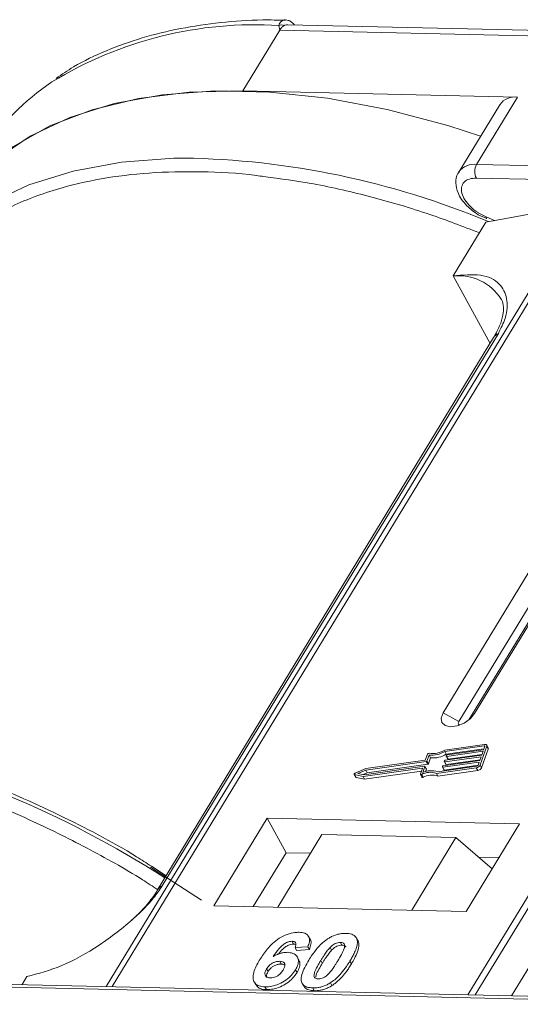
# Model space of a CAD drawing. Header units: millimetres. Extents: x 506 to 1981, y 649 to 1682.
# Tile 52 of 86: x 1337 to 1360, y 1578 to 1623. Entities that reach past the tile are written whole.
import ezdxf

# ---------------------------------------------------------------- set-up
doc = ezdxf.new("R2010")
doc.units = ezdxf.units.MM

msp = doc.modelspace()

# ---------------------------------------------------------------- linework, layer by layer
at = {"color": 7, "linetype": 'Continuous', "lineweight": 15}
for p, q in [((1349.313, 1622.768), (1349.276, 1622.986)), ((1385.748, 1622.19), (1349.678, 1623.018)), ((1347.632, 1620.006), (1349.313, 1622.768)), ((1349.313, 1622.768), (1384.921, 1621.951)), ((1360.151, 1619.719), (1347.632, 1620.006)), ((1358.284, 1616.65), (1360.151, 1619.719)), ((1359.337, 1619.373), (1357.47, 1616.304)), ((1393.892, 1615.833), (1358.284, 1616.65)), ((1358.27, 1616.028), (1393.877, 1615.211)), ((1363.084, 1614.832), (1341.403, 1579.202)), ((1341.673, 1579.196), (1363.369, 1614.853)), ((1358.706, 1614.026), (1363.084, 1614.832)), ((1379.586, 1614.481), (1357.889, 1578.824)), ((1358.222, 1578.816), (1379.902, 1614.446)), ((1358.349, 1614.362), (1358.744, 1614.185)), ((1358.718, 1614.267), (1358.355, 1614.454)), ((1358.706, 1614.026), (1357.212, 1611.571)), ((1359.096, 1614.098), (1358.718, 1614.267)), ((1357.212, 1611.571), (1358.895, 1608.496)), ((1343.96, 1583.786), (1359.273, 1608.952)), ((1359.059, 1608.766), (1343.746, 1583.6)), ((1362.356, 1600.873), (1356.754, 1591.666)), ((1358.19, 1591.633), (1363.793, 1600.84)), ((1363.076, 1600.483), (1357.474, 1591.276)), ((1357.934, 1591.349), (1363.486, 1600.473)), ((1357.474, 1591.276), (1356.754, 1591.666)), ((1358.19, 1591.633), (1358.001, 1591.407)), ((1358.646, 1590.232), (1356.83, 1589.974)), ((1358.621, 1590.161), (1356.833, 1589.908)), ((1358.44, 1589.294), (1358.746, 1590.145)), ((1358.603, 1589.991), (1358.654, 1590.132)), ((1358.647, 1590.113), (1358.621, 1590.161)), ((1358.813, 1590.074), (1358.744, 1590.2)), ((1358.746, 1590.145), (1358.815, 1590.019)), ((1356.044, 1589.787), (1355.945, 1589.512)), ((1356.116, 1589.746), (1356.018, 1589.472)), ((1356.087, 1589.346), (1356.185, 1589.62)), ((1356.185, 1589.62), (1356.116, 1589.746)), ((1358.488, 1589.671), (1356.828, 1589.436)), ((1356.902, 1589.781), (1356.833, 1589.908)), ((1356.854, 1589.507), (1358.514, 1589.742)), ((1356.901, 1589.698), (1356.914, 1589.734)), ((1356.901, 1589.689), (1356.97, 1589.563)), ((1356.902, 1589.781), (1358.615, 1590.025)), ((1358.578, 1589.92), (1356.917, 1589.684)), ((1356.986, 1589.558), (1356.917, 1589.684)), ((1356.943, 1589.755), (1358.603, 1589.991)), ((1356.986, 1589.558), (1358.526, 1589.776)), ((1358.425, 1589.494), (1358.488, 1589.671)), ((1358.509, 1589.168), (1358.815, 1590.019)), ((1358.514, 1589.742), (1358.578, 1589.92)), ((1353.153, 1588.846), (1355.912, 1589.238)), ((1355.989, 1589.451), (1353.229, 1589.059)), ((1355.945, 1589.512), (1353.236, 1589.128)), ((1353.298, 1588.933), (1356.058, 1589.325)), ((1355.929, 1589.224), (1355.83, 1588.95)), ((1355.998, 1589.107), (1355.929, 1589.233)), ((1355.998, 1589.098), (1355.929, 1589.224)), ((1356.058, 1589.325), (1355.989, 1589.451)), ((1356.087, 1589.346), (1356.018, 1589.472)), ((1356.448, 1588.91), (1358.264, 1589.168)), ((1356.502, 1588.985), (1358.29, 1589.239)), ((1356.722, 1589.202), (1356.735, 1589.237)), ((1356.723, 1589.193), (1356.792, 1589.067)), ((1358.399, 1589.423), (1356.739, 1589.187)), ((1356.808, 1589.061), (1356.739, 1589.187)), ((1356.764, 1589.258), (1358.425, 1589.494)), ((1356.808, 1589.061), (1358.348, 1589.28)), ((1356.812, 1589.45), (1356.824, 1589.486)), ((1356.812, 1589.441), (1356.881, 1589.315)), ((1356.897, 1589.31), (1356.828, 1589.436)), ((1356.897, 1589.31), (1358.437, 1589.528)), ((1358.264, 1589.168), (1358.333, 1589.042)), ((1358.348, 1589.281), (1358.399, 1589.423)), ((1358.509, 1589.168), (1358.44, 1589.294)), ((1352.705, 1588.866), (1352.774, 1588.739)), ((1352.721, 1588.855), (1353.109, 1588.773)), ((1352.79, 1588.729), (1352.721, 1588.855)), ((1353.236, 1589.128), (1352.744, 1588.92)), ((1352.79, 1588.729), (1353.178, 1588.647)), ((1353.229, 1589.059), (1352.868, 1588.907)), ((1352.868, 1588.907), (1353.153, 1588.846)), ((1353.109, 1588.773), (1355.795, 1589.154)), ((1353.178, 1588.647), (1353.109, 1588.773)), ((1353.113, 1588.855), (1353.298, 1588.933)), ((1353.178, 1588.647), (1355.767, 1589.014)), ((1353.298, 1588.933), (1353.229, 1589.059)), ((1355.812, 1589.14), (1355.72, 1588.883)), ((1355.72, 1588.865), (1355.789, 1588.739)), ((1355.843, 1588.734), (1355.774, 1588.861)), ((1355.808, 1589.13), (1355.795, 1589.154)), ((1355.96, 1588.993), (1355.998, 1589.098)), ((1356.517, 1588.784), (1356.448, 1588.91)), ((1356.517, 1588.784), (1358.333, 1589.042)), ((1348.738, 1586.871), (1346.31, 1582.881)), ((1360.23, 1586.607), (1348.738, 1586.871)), ((1348.738, 1586.871), (1349.6, 1585.295)), ((1357.803, 1582.617), (1360.23, 1586.607)), ((1351.236, 1586.129), (1349.219, 1582.814)), ((1351.236, 1586.129), (1357.342, 1585.989)), ((1355.325, 1582.674), (1357.342, 1585.989)), ((1357.342, 1585.989), (1358.986, 1584.561)), ((1349.6, 1585.295), (1348.106, 1582.84)), ((1350.713, 1585.269), (1349.6, 1585.295)), ((1344.141, 1584.249), (1343.463, 1584.683)), ((1359.297, 1585.072), (1358.373, 1585.093)), ((1343.426, 1584.638), (1345.748, 1583.132)), ((1363.344, 1584.481), (1359.874, 1578.778)), ((1346.31, 1582.881), (1357.803, 1582.617)), ((1349.874, 1581.264), (1349.943, 1581.138)), ((1350.697, 1581.352), (1350.628, 1581.478)), ((1352.078, 1581.213), (1352.147, 1581.087)), ((1352.758, 1581.475), (1352.752, 1581.486)), ((1352.831, 1581.355), (1352.9, 1581.229)), ((1350.593, 1581.013), (1350.009, 1580.974)), ((1350.009, 1580.974), (1350.078, 1580.848)), ((1350.078, 1580.848), (1350.662, 1580.887)), ((1350.593, 1581.013), (1350.662, 1580.887)), ((1351.675, 1580.854), (1351.606, 1580.98)), ((1349.31, 1580.351), (1349.379, 1580.225)), ((1350.187, 1580.406), (1350.118, 1580.532)), ((1351.183, 1580.387), (1351.252, 1580.261)), ((1352.509, 1580.357), (1352.578, 1580.231)), ((1348.711, 1580.007), (1348.78, 1579.881)), ((1350.03, 1579.966), (1350.099, 1579.84)), ((1371.291, 1578.516), (1335.684, 1579.333)), ((1337.57, 1579.29), (1337.791, 1579.653)), ((1348.145, 1579.416), (1348.214, 1579.29)), ((1350.333, 1579.35), (1350.402, 1579.224)), ((1351.621, 1579.37), (1351.69, 1579.244)), ((1335.501, 1579.208), (1371.109, 1578.391)), ((1348.64, 1579.186), (1348.708, 1579.06)), ((1350.814, 1579.136), (1350.883, 1579.01))]:
    msp.add_line(p, q, dxfattribs=at)
at = {"color": 7, "linetype": 'Continuous', "lineweight": 15, "flags": 128}
for points in [[(1347.632, 1620.006), (1345.18, 1619.948), (1342.882, 1619.66), (1340.762, 1619.143), (1338.844, 1618.405), (1337.148, 1617.453), (1335.695, 1616.298), (1335.044, 1615.625)], [(1358.465, 1617.94), (1356.977, 1618.42), (1354.208, 1619.154), (1351.494, 1619.667), (1348.864, 1619.951), (1346.348, 1620.005), (1343.972, 1619.828), (1341.763, 1619.421), (1339.744, 1618.789), (1337.939, 1617.939), (1336.366, 1616.881), (1335.044, 1615.625)], [(1344.932, 1616.944), (1344.48, 1616.936), (1342.104, 1616.759), (1339.895, 1616.352), (1337.877, 1615.72), (1336.071, 1614.87), (1334.499, 1613.812), (1333.176, 1612.556)], [(1356.754, 1591.666), (1356.665, 1591.43), (1356.7, 1591.227), (1356.852, 1591.088), (1357.098, 1591.035), (1357.402, 1591.076), (1357.716, 1591.204), (1357.993, 1591.399), (1358.19, 1591.633)], [(1357.474, 1591.276), (1357.449, 1591.208), (1357.459, 1591.151), (1357.502, 1591.111), (1357.507, 1591.109)], [(1358.654, 1590.132), (1358.656, 1590.139), (1358.655, 1590.146), (1358.653, 1590.151), (1358.65, 1590.156), (1358.644, 1590.159), (1358.638, 1590.161), (1358.63, 1590.162), (1358.621, 1590.161)], [(1358.646, 1590.232), (1358.673, 1590.234), (1358.696, 1590.232), (1358.716, 1590.225), (1358.732, 1590.215), (1358.744, 1590.201), (1358.75, 1590.185), (1358.75, 1590.166), (1358.746, 1590.145)], [(1356.917, 1589.684), (1356.913, 1589.684), (1356.909, 1589.684), (1356.906, 1589.685), (1356.903, 1589.687), (1356.901, 1589.689), (1356.9, 1589.692), (1356.9, 1589.695), (1356.901, 1589.698)], [(1355.912, 1589.238), (1355.917, 1589.239), (1355.921, 1589.238), (1355.924, 1589.237), (1355.927, 1589.235), (1355.928, 1589.233), (1355.929, 1589.23), (1355.93, 1589.227), (1355.929, 1589.224)], [(1356.739, 1589.187), (1356.735, 1589.187), (1356.731, 1589.187), (1356.727, 1589.189), (1356.725, 1589.19), (1356.723, 1589.193), (1356.722, 1589.195), (1356.722, 1589.198), (1356.722, 1589.202)], [(1356.828, 1589.436), (1356.824, 1589.435), (1356.82, 1589.436), (1356.817, 1589.437), (1356.814, 1589.439), (1356.812, 1589.441), (1356.811, 1589.444), (1356.811, 1589.447), (1356.812, 1589.45)], [(1352.721, 1588.855), (1352.711, 1588.859), (1352.705, 1588.865), (1352.703, 1588.874), (1352.705, 1588.884), (1352.71, 1588.894), (1352.719, 1588.904), (1352.731, 1588.913), (1352.744, 1588.92)], [(1355.774, 1588.861), (1355.762, 1588.856), (1355.75, 1588.854), (1355.739, 1588.854), (1355.73, 1588.856), (1355.723, 1588.861), (1355.719, 1588.867), (1355.718, 1588.875), (1355.72, 1588.883)], [(1355.789, 1588.739), (1355.792, 1588.735), (1355.799, 1588.73), (1355.808, 1588.728), (1355.819, 1588.728), (1355.831, 1588.73), (1355.843, 1588.734)], [(1355.795, 1589.154), (1355.8, 1589.155), (1355.803, 1589.154), (1355.807, 1589.153), (1355.809, 1589.151), (1355.811, 1589.149), (1355.812, 1589.146), (1355.813, 1589.143), (1355.812, 1589.14)]]:
    msp.add_lwpolyline(points, dxfattribs=at)
at = {"color": 7, "linetype": 'Continuous', "lineweight": 15}
for centre, radius, start, end in [((1348.204, 1605.23), 17.788, 86.5445, 121.4052), ((1349.4, 1622.622), 0.385, 70.0796, 108.8478), ((1344.74, 1611.668), 10.497, 123.5794, 148.2615), ((1360.027, 1618.881), 0.847, 81.5639, 144.4913), ((1344.347, 1579.415), 37.533, 67.3225, 89.1074), ((1358.16, 1615.81), 0.849, 81.6058, 144.0845), ((1358.877, 1616.325), 0.676, 151.2883, 206.0774), ((1358.832, 1614.237), 0.118, 165.0867, 215.6979), ((1357.453, 1609.263), 2.32, 32.7281, 95.9449), ((1359.471, 1608.508), 0.486, 114.0472, 148.0355), ((1318.812, 1544.699), 46.852, 57.3602, 77.3538), ((1358.754, 1590.045), 0.0661, 336.9348, 26.0002), ((1356.11, 1589.755), 0.0736, 81.7629, 154.647), ((1356.23, 1590.914), 1.173, 264.4424, 300.9301), ((1356.287, 1590.811), 0.998, 260.3986, 302.9491), ((1356.299, 1590.788), 1.173, 264.4424, 300.9301), ((1356.948, 1589.717), 0.0381, 97.4207, 153.8527), ((1355.984, 1589.489), 0.0381, 277.4207, 333.8527), ((1356.053, 1589.363), 0.0381, 277.4207, 333.8527), ((1356.769, 1589.221), 0.0381, 97.4207, 153.8527), ((1356.859, 1589.469), 0.0381, 97.4207, 153.8527), ((1356.893, 1589.324), 0.0149, 216.6597, 287.1115), ((1356.982, 1589.572), 0.0149, 216.6597, 287.1115), ((1358.235, 1589.395), 0.229, 277.4207, 333.8527), ((1358.28, 1589.315), 0.0762, 277.4207, 333.8527), ((1358.304, 1589.269), 0.229, 277.4207, 333.8527), ((1352.793, 1588.75), 0.0212, 210.2186, 262.8226), ((1356.166, 1588.142), 0.819, 69.8549, 118.6145), ((1356.211, 1588.126), 0.907, 71.2927, 114.8085), ((1356.235, 1588.016), 0.819, 69.8549, 118.6145), ((1355.988, 1589.102), 0.011, 336.9348, 26.0002), ((1356.804, 1589.076), 0.0149, 216.6597, 287.1115), ((1344.158, 1583.343), 0.486, 114.0436, 148.1804)]:
    msp.add_arc(centre, radius, start, end, dxfattribs=at)
for points, knots in [([(1349.568, 1623.219), (1349.226, 1623.227), (1348.212, 1623.251), (1346.609, 1623.13), (1344.766, 1622.864), (1343.023, 1622.438), (1341.397, 1621.851), (1340.084, 1621.233), (1339.381, 1620.75), (1339.122, 1620.571)], [0, 0, 0, 0, 0.082192, 0.244094, 0.406946, 0.570776, 0.735755, 0.902211, 1, 1, 1, 1]), ([(1349.276, 1622.986), (1349.286, 1623.019), (1349.307, 1623.092), (1349.374, 1623.173), (1349.46, 1623.223), (1349.528, 1623.246), (1349.566, 1623.235), (1349.569, 1623.234)], [0, 0, 0, 0, 0.2169636, 0.4741671, 0.7154281, 0.9711189, 1, 1, 1, 1]), ([(1349.678, 1623.007), (1349.639, 1623.009), (1349.59, 1623.012), (1349.542, 1622.989), (1349.531, 1622.984)], [0, 0, 0, 0, 0.778572, 1, 1, 1, 1]), ([(1349.976, 1623.011), (1349.969, 1623.021), (1349.93, 1623.078), (1349.834, 1623.152), (1349.698, 1623.223), (1349.605, 1623.232), (1349.559, 1623.237)], [0, 0, 0, 0, 0.066072, 0.374284, 0.687294, 1, 1, 1, 1]), ([(1333.35, 1611.999), (1333.84, 1612.492), (1334.835, 1613.492), (1336.794, 1614.668), (1338.928, 1615.506), (1341.148, 1616.027), (1343.356, 1616.301), (1345.73, 1616.339), (1347.495, 1616.265), (1348.478, 1616.115), (1348.593, 1616.098)], [0, 0, 0, 0, 0.152586, 0.309904, 0.471653, 0.598087, 0.724541, 0.853665, 0.98281, 1, 1, 1, 1]), ([(1348.593, 1616.098), (1349.339, 1615.999), (1350.946, 1615.786), (1353.483, 1615.194), (1356.018, 1614.455), (1357.656, 1613.825), (1358.408, 1613.536)], [0, 0, 0, 0, 0.23569, 0.507619, 0.77384, 1, 1, 1, 1]), ([(1357.484, 1616.301), (1357.467, 1616.28), (1357.353, 1616.149), (1357.314, 1615.8), (1357.398, 1615.399), (1357.591, 1615.052), (1357.876, 1614.697), (1358.166, 1614.491), (1358.349, 1614.362)], [0, 0, 0, 0, 0.037615, 0.241517, 0.451999, 0.598171, 0.747954, 1, 1, 1, 1]), ([(1358.355, 1614.454), (1358.352, 1614.456), (1358.218, 1614.525), (1357.989, 1614.73), (1357.731, 1615.035), (1357.594, 1615.347), (1357.58, 1615.63), (1357.698, 1615.858), (1357.934, 1616.007), (1358.16, 1616.021), (1358.27, 1616.028)], [0, 0, 0, 0, 0.003628, 0.149327, 0.295025, 0.432885, 0.570744, 0.716442, 0.862141, 1, 1, 1, 1]), ([(1359.273, 1608.952), (1359.391, 1609.187), (1359.692, 1609.787), (1359.704, 1610.581), (1359.349, 1611.286), (1358.534, 1611.701), (1357.651, 1611.614), (1357.212, 1611.571)], [0, 0, 0, 0, 0.125713, 0.321276, 0.524466, 0.763484, 1, 1, 1, 1]), ([(1359.396, 1610.515), (1359.408, 1610.5), (1359.476, 1610.407), (1359.513, 1610.203), (1359.496, 1609.798), (1359.362, 1609.317), (1359.156, 1608.945), (1359.056, 1608.765)], [0, 0, 0, 0, 0.054359, 0.333223, 0.559722, 0.78604, 1, 1, 1, 1]), ([(1343.463, 1584.683), (1343.238, 1584.828), (1341.889, 1585.701), (1339.239, 1587.064), (1335.569, 1588.692), (1332.166, 1589.891), (1330.054, 1590.377), (1329.17, 1590.58)], [0, 0, 0, 0, 0.05005, 0.300911, 0.556376, 0.814208, 1, 1, 1, 1]), ([(1328.715, 1589.833), (1329.546, 1589.654), (1331.456, 1589.242), (1334.546, 1588.225), (1337.667, 1586.953), (1340.518, 1585.533), (1342.476, 1584.453), (1343.523, 1583.765), (1343.754, 1583.613)], [0, 0, 0, 0, 0.16608, 0.381967, 0.603934, 0.777439, 0.950971, 1, 1, 1, 1]), ([(1337.791, 1579.653), (1338.309, 1579.79), (1339.346, 1580.064), (1341.093, 1581.034), (1342.531, 1582.144), (1343.496, 1583.109), (1343.834, 1583.603), (1343.96, 1583.786)], [0, 0, 0, 0, 0.249096, 0.498243, 0.745205, 0.90541, 1, 1, 1, 1]), ([(1343.743, 1583.599), (1343.74, 1583.593), (1343.646, 1583.409), (1343.331, 1583.007), (1342.931, 1582.548), (1342.637, 1582.293), (1342.559, 1582.225)], [0, 0, 0, 0, 0.014876, 0.423831, 0.846052, 1, 1, 1, 1]), ([(1348.411, 1580.434), (1348.462, 1580.516), (1348.619, 1580.762), (1348.891, 1581.102), (1349.281, 1581.41), (1349.643, 1581.59), (1349.96, 1581.668), (1350.132, 1581.671), (1350.194, 1581.672)], [0, 0, 0, 0, 0.142337, 0.429127, 0.589943, 0.751205, 0.909895, 1, 1, 1, 1]), ([(1350.194, 1581.672), (1350.288, 1581.663), (1350.457, 1581.647), (1350.613, 1581.529), (1350.683, 1581.355), (1350.655, 1581.171), (1350.607, 1581.048), (1350.593, 1581.013)], [0, 0, 0, 0, 0.242691, 0.439002, 0.635006, 0.895059, 1, 1, 1, 1]), ([(1351.52, 1581.388), (1351.571, 1581.418), (1351.674, 1581.479), (1351.838, 1581.548), (1352.005, 1581.595), (1352.141, 1581.616), (1352.248, 1581.623), (1352.301, 1581.623), (1352.327, 1581.623)], [0, 0, 0, 0, 0.193776, 0.3936, 0.587864, 0.788908, 0.894169, 1, 1, 1, 1]), ([(1352.327, 1581.623), (1352.374, 1581.62), (1352.469, 1581.615), (1352.595, 1581.585), (1352.703, 1581.534), (1352.77, 1581.471), (1352.81, 1581.409), (1352.824, 1581.373), (1352.831, 1581.355)], [0, 0, 0, 0, 0.192627, 0.388684, 0.582013, 0.783201, 0.891038, 1, 1, 1, 1]), ([(1349.874, 1581.264), (1349.833, 1581.262), (1349.752, 1581.257), (1349.605, 1581.198), (1349.439, 1581.094), (1349.226, 1580.874), (1349.096, 1580.69), (1349.008, 1580.565)], [0, 0, 0, 0, 0.112049, 0.22438, 0.370115, 0.570276, 1, 1, 1, 1]), ([(1349.253, 1580.683), (1349.253, 1580.683), (1349.31, 1580.76), (1349.413, 1580.879), (1349.59, 1581.026), (1349.741, 1581.103), (1349.863, 1581.136), (1349.921, 1581.137), (1349.943, 1581.138)], [0, 0, 0, 0, 0.000071, 0.368569, 0.571075, 0.774891, 0.911654, 1, 1, 1, 1]), ([(1350.009, 1580.974), (1350.029, 1581.022), (1350.06, 1581.097), (1350.049, 1581.187), (1350.004, 1581.238), (1349.938, 1581.26), (1349.892, 1581.263), (1349.874, 1581.264)], [0, 0, 0, 0, 0.33384, 0.524547, 0.716372, 0.891824, 1, 1, 1, 1]), ([(1349.943, 1581.138), (1349.982, 1581.137), (1350.026, 1581.135), (1350.05, 1581.116), (1350.053, 1581.114)], [0, 0, 0, 0, 0.900108, 1, 1, 1, 1]), ([(1350.634, 1580.405), (1350.685, 1580.487), (1350.802, 1580.673), (1351.051, 1580.995), (1351.309, 1581.251), (1351.499, 1581.375), (1351.52, 1581.388)], [0, 0, 0, 0, 0.237381, 0.538918, 0.949082, 1, 1, 1, 1]), ([(1350.662, 1580.887), (1350.689, 1580.966), (1350.743, 1581.127), (1350.75, 1581.294), (1350.697, 1581.347), (1350.694, 1581.35)], [0, 0, 0, 0, 0.481785, 0.969308, 1, 1, 1, 1]), ([(1351.606, 1580.98), (1351.649, 1581.022), (1351.718, 1581.09), (1351.843, 1581.166), (1351.957, 1581.204), (1352.034, 1581.213), (1352.073, 1581.213), (1352.078, 1581.213)], [0, 0, 0, 0, 0.334804, 0.542561, 0.750382, 0.970721, 1, 1, 1, 1]), ([(1352.078, 1581.213), (1352.117, 1581.209), (1352.186, 1581.201), (1352.25, 1581.153), (1352.277, 1581.065), (1352.248, 1580.897), (1352.126, 1580.653), (1352.013, 1580.465), (1351.957, 1580.37)], [0, 0, 0, 0, 0.105646, 0.186221, 0.267042, 0.431541, 0.712708, 1, 1, 1, 1]), ([(1352.831, 1581.355), (1352.839, 1581.321), (1352.855, 1581.253), (1352.844, 1581.109), (1352.798, 1580.926), (1352.71, 1580.722), (1352.613, 1580.531), (1352.544, 1580.415), (1352.509, 1580.357)], [0, 0, 0, 0, 0.118432, 0.239329, 0.449434, 0.664178, 0.83182, 1, 1, 1, 1]), ([(1352.578, 1580.231), (1352.627, 1580.313), (1352.734, 1580.496), (1352.87, 1580.797), (1352.938, 1581.059), (1352.908, 1581.194), (1352.9, 1581.229)], [0, 0, 0, 0, 0.236775, 0.527928, 0.878334, 1, 1, 1, 1]), ([(1352.9, 1581.229), (1352.888, 1581.261), (1352.87, 1581.31), (1352.831, 1581.345), (1352.818, 1581.357)], [0, 0, 0, 0, 0.667997, 1, 1, 1, 1]), ([(1349.008, 1580.565), (1349.059, 1580.594), (1349.163, 1580.652), (1349.302, 1580.706), (1349.412, 1580.735), (1349.493, 1580.75), (1349.574, 1580.758), (1349.626, 1580.758), (1349.652, 1580.759)], [0, 0, 0, 0, 0.243654, 0.49576, 0.617892, 0.741503, 0.870025, 1, 1, 1, 1]), ([(1349.652, 1580.759), (1349.745, 1580.749), (1349.931, 1580.729), (1350.101, 1580.591), (1350.179, 1580.401), (1350.149, 1580.182), (1350.067, 1580.033), (1350.03, 1579.966)], [0, 0, 0, 0, 0.210216, 0.421975, 0.620016, 0.831037, 1, 1, 1, 1]), ([(1351.183, 1580.387), (1351.208, 1580.428), (1351.259, 1580.51), (1351.331, 1580.621), (1351.398, 1580.72), (1351.462, 1580.807), (1351.528, 1580.895), (1351.58, 1580.951), (1351.606, 1580.98)], [0, 0, 0, 0, 0.20527, 0.410616, 0.557148, 0.703844, 0.851475, 1, 1, 1, 1]), ([(1351.252, 1580.261), (1351.277, 1580.302), (1351.328, 1580.384), (1351.4, 1580.495), (1351.467, 1580.594), (1351.531, 1580.681), (1351.597, 1580.769), (1351.649, 1580.825), (1351.675, 1580.854)], [0, 0, 0, 0, 0.20527, 0.410616, 0.557148, 0.703844, 0.851475, 1, 1, 1, 1]), ([(1351.675, 1580.854), (1351.718, 1580.896), (1351.787, 1580.964), (1351.912, 1581.04), (1352.026, 1581.078), (1352.103, 1581.087), (1352.142, 1581.087), (1352.147, 1581.087)], [0, 0, 0, 0, 0.334804, 0.542561, 0.750382, 0.970721, 1, 1, 1, 1]), ([(1352.147, 1581.087), (1352.186, 1581.083), (1352.254, 1581.074), (1352.312, 1581.036), (1352.321, 1581.004), (1352.324, 1580.994)], [0, 0, 0, 0, 0.470982, 0.830196, 1, 1, 1, 1]), ([(1348.64, 1579.186), (1348.546, 1579.195), (1348.359, 1579.212), (1348.176, 1579.342), (1348.08, 1579.534), (1348.108, 1579.867), (1348.259, 1580.181), (1348.389, 1580.399), (1348.411, 1580.434)], [0, 0, 0, 0, 0.148269, 0.297647, 0.442421, 0.607851, 0.935658, 1, 1, 1, 1]), ([(1348.711, 1580.007), (1348.745, 1580.058), (1348.802, 1580.141), (1348.931, 1580.244), (1349.059, 1580.308), (1349.191, 1580.348), (1349.271, 1580.35), (1349.31, 1580.351)], [0, 0, 0, 0, 0.276721, 0.45687, 0.637007, 0.824068, 1, 1, 1, 1]), ([(1348.78, 1579.881), (1348.814, 1579.932), (1348.871, 1580.015), (1349, 1580.118), (1349.128, 1580.182), (1349.26, 1580.222), (1349.34, 1580.224), (1349.379, 1580.225)], [0, 0, 0, 0, 0.276721, 0.45687, 0.637007, 0.824068, 1, 1, 1, 1]), ([(1349.31, 1580.351), (1349.356, 1580.347), (1349.442, 1580.339), (1349.522, 1580.278), (1349.557, 1580.193), (1349.533, 1580.079), (1349.487, 1579.997), (1349.463, 1579.954)], [0, 0, 0, 0, 0.213757, 0.394944, 0.576585, 0.777311, 1, 1, 1, 1]), ([(1349.379, 1580.225), (1349.427, 1580.223), (1349.495, 1580.219), (1349.534, 1580.186), (1349.544, 1580.177)], [0, 0, 0, 0, 0.715718, 1, 1, 1, 1]), ([(1350.099, 1579.84), (1350.142, 1579.922), (1350.229, 1580.088), (1350.249, 1580.286), (1350.194, 1580.372), (1350.176, 1580.399)], [0, 0, 0, 0, 0.401791, 0.807526, 1, 1, 1, 1]), ([(1350.814, 1579.136), (1350.721, 1579.145), (1350.533, 1579.162), (1350.353, 1579.289), (1350.263, 1579.486), (1350.324, 1579.865), (1350.507, 1580.185), (1350.634, 1580.405)], [0, 0, 0, 0, 0.147528, 0.296569, 0.43214, 0.608737, 1, 1, 1, 1]), ([(1351.063, 1579.545), (1351.017, 1579.551), (1350.943, 1579.561), (1350.882, 1579.616), (1350.865, 1579.71), (1350.9, 1579.879), (1351.024, 1580.119), (1351.13, 1580.297), (1351.183, 1580.387)], [0, 0, 0, 0, 0.125351, 0.202197, 0.279182, 0.459742, 0.727968, 1, 1, 1, 1]), ([(1350.954, 1579.629), (1350.958, 1579.661), (1350.973, 1579.776), (1351.096, 1579.993), (1351.2, 1580.171), (1351.252, 1580.261)], [0, 0, 0, 0, 0.159501, 0.57679, 1, 1, 1, 1]), ([(1351.957, 1580.37), (1351.931, 1580.329), (1351.881, 1580.247), (1351.809, 1580.136), (1351.742, 1580.037), (1351.679, 1579.951), (1351.612, 1579.864), (1351.561, 1579.807), (1351.535, 1579.779)], [0, 0, 0, 0, 0.205942, 0.411959, 0.558149, 0.704502, 0.851801, 1, 1, 1, 1]), ([(1352.509, 1580.357), (1352.458, 1580.275), (1352.341, 1580.089), (1352.096, 1579.771), (1351.839, 1579.514), (1351.648, 1579.389), (1351.621, 1579.37)], [0, 0, 0, 0, 0.236629, 0.537361, 0.932986, 1, 1, 1, 1]), ([(1351.69, 1579.244), (1351.738, 1579.277), (1351.836, 1579.343), (1352, 1579.483), (1352.175, 1579.665), (1352.337, 1579.868), (1352.47, 1580.058), (1352.542, 1580.173), (1352.578, 1580.231)], [0, 0, 0, 0, 0.11827, 0.2388803, 0.4507318, 0.6672091, 0.8333396, 1, 1, 1, 1]), ([(1348.878, 1579.595), (1348.832, 1579.601), (1348.739, 1579.612), (1348.656, 1579.687), (1348.624, 1579.785), (1348.651, 1579.898), (1348.691, 1579.972), (1348.711, 1580.007)], [0, 0, 0, 0, 0.207905, 0.419981, 0.630626, 0.821735, 1, 1, 1, 1]), ([(1350.03, 1579.966), (1349.975, 1579.884), (1349.862, 1579.718), (1349.601, 1579.487), (1349.284, 1579.308), (1348.945, 1579.197), (1348.741, 1579.19), (1348.64, 1579.186)], [0, 0, 0, 0, 0.197831, 0.3973, 0.59891, 0.798741, 1, 1, 1, 1]), ([(1348.725, 1579.592), (1348.715, 1579.615), (1348.692, 1579.668), (1348.721, 1579.773), (1348.761, 1579.846), (1348.78, 1579.881)], [0, 0, 0, 0, 0.296139, 0.660307, 1, 1, 1, 1]), ([(1348.708, 1579.06), (1348.809, 1579.063), (1349.011, 1579.07), (1349.34, 1579.177), (1349.651, 1579.349), (1349.921, 1579.578), (1350.039, 1579.751), (1350.099, 1579.84)], [0, 0, 0, 0, 0.198208, 0.398397, 0.584963, 0.787074, 1, 1, 1, 1]), ([(1349.463, 1579.954), (1349.428, 1579.902), (1349.372, 1579.817), (1349.253, 1579.709), (1349.133, 1579.644), (1349.002, 1579.601), (1348.922, 1579.597), (1348.878, 1579.595)], [0, 0, 0, 0, 0.288697, 0.463553, 0.639942, 0.801808, 1, 1, 1, 1]), ([(1351.535, 1579.779), (1351.492, 1579.737), (1351.423, 1579.669), (1351.299, 1579.594), (1351.187, 1579.555), (1351.109, 1579.546), (1351.069, 1579.545), (1351.063, 1579.545)], [0, 0, 0, 0, 0.333678, 0.540413, 0.747264, 0.961209, 1, 1, 1, 1]), ([(1351.621, 1579.37), (1351.57, 1579.34), (1351.467, 1579.279), (1351.303, 1579.211), (1351.136, 1579.163), (1351, 1579.143), (1350.893, 1579.136), (1350.84, 1579.136), (1350.814, 1579.136)], [0, 0, 0, 0, 0.193769, 0.393564, 0.587886, 0.789131, 0.894283, 1, 1, 1, 1]), ([(1348.225, 1579.296), (1348.254, 1579.249), (1348.32, 1579.139), (1348.512, 1579.072), (1348.66, 1579.063), (1348.708, 1579.06)], [0, 0, 0, 0, 0.3385949, 0.7841318, 1, 1, 1, 1]), ([(1350.415, 1579.231), (1350.435, 1579.193), (1350.488, 1579.095), (1350.667, 1579.026), (1350.821, 1579.014), (1350.883, 1579.01)], [0, 0, 0, 0, 0.275409, 0.710365, 1, 1, 1, 1]), ([(1350.883, 1579.01), (1350.932, 1579.01), (1351.03, 1579.011), (1351.189, 1579.034), (1351.354, 1579.079), (1351.495, 1579.136), (1351.607, 1579.194), (1351.662, 1579.227), (1351.69, 1579.244)], [0, 0, 0, 0, 0.193594, 0.390501, 0.584817, 0.78683, 0.892868, 1, 1, 1, 1])]:
    msp.add_open_spline(points, degree=3, knots=knots, dxfattribs=at)
msp.add_open_spline([(1349.531, 1622.984), (1349.491, 1622.96), (1349.411, 1622.911), (1349.346, 1622.816), (1349.313, 1622.768)], degree=3, dxfattribs=at)

doc.saveas('drawing.dxf')
